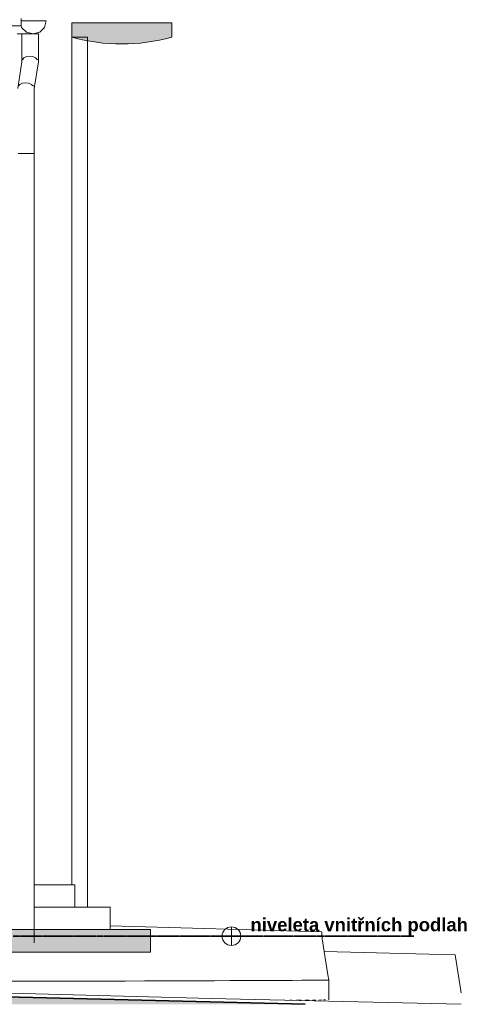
# Model space of a CAD drawing. Header units: millimetres. Extents: x -27785 to 104762, y -947 to 11132.
# Tile 108 of 146: x -112 to 3297, y -426 to 7030. Entities that reach past the tile are written whole.
import ezdxf

# ---------------------------------------------------------------- set-up
doc = ezdxf.new("R2010")
doc.units = ezdxf.units.MM
doc.header["$MEASUREMENT"] = 0
doc.linetypes.add('čárkovaná 3', pattern=[1.5, 1, -0.5])
for name, color, linetype in [('POHLED JIŽNÍ_1_0', 7, 'Continuous'), ('POHLED JIŽNÍ_1_2D prvky - obecné', 7, 'Continuous'), ('POHLED JIŽNÍ_1_Bourané_3D prvky fasada stavajici', 7, 'Continuous'), ('POHLED JIŽNÍ_1_Bourané_Konstrukce - krov', 7, 'Continuous'), ('POHLED JIŽNÍ_1_Bourané_Konstrukce - nenosné', 7, 'Continuous'), ('POHLED JIŽNÍ_1_Bourané_Konstrukce - střechy a skořepiny', 7, 'Continuous'), ('POHLED JIŽNÍ_1_Konstrukce - nosné', 7, 'Continuous'), ('POHLED JIŽNÍ_1_Situace - terén', 7, 'Continuous'), ('POHLED JIŽNÍ_1_TZB - elektroinstalace', 7, 'Continuous'), ('POHLED JIŽNÍ_1_Výplně – Řezové', 7, 'Continuous')]:
    doc.layers.add(name, color=color, linetype=linetype)
doc.styles.add('GENEROVANÝ_STYL_2', font='txt')

msp = doc.modelspace()

# ---------------------------------------------------------------- hatches: boundary and pattern name
at = {"layer": 'POHLED JIŽNÍ_1_Bourané_Konstrukce - střechy a skořepiny', "linetype": 'Continuous', "lineweight": 0, "true_color": 0xcccccc}
msp.add_hatch(color=254, dxfattribs=at).paths.add_polyline_path([(876.6, -30), (876.6, 140), (-322.5, 140), (-322.5, -30)])
at = {"layer": 'POHLED JIŽNÍ_1_Situace - terén', "linetype": 'Continuous', "lineweight": 0, "true_color": 0xc3c3c3}
msp.add_hatch(color=9, dxfattribs=at).paths.add_polyline_path([(281.3, 6898.4, 0.137908), (1037.4, 6898.4), (1037.4, 7006.7), (281.3, 7006.7)])
at = {"layer": 'POHLED JIŽNÍ_1_Výplně – Řezové', "linetype": 'Continuous', "lineweight": 13}
msp.add_hatch(color=253, dxfattribs=at).paths.add_polyline_path([(-27785, -425.7), (2046.4, -425.7), (-115.4, -370.9), (-27785, 284)])

# ---------------------------------------------------------------- linework, layer by layer
at = {"layer": 'POHLED JIŽNÍ_1_2D prvky - obecné', "color": 7, "linetype": 'Continuous', "lineweight": 13}
for p, q in [((1489.6, 160.5), (1489.6, 19.5)), ((1560.1, 90), (1419.1, 90))]:
    msp.add_line(p, q, dxfattribs=at)
msp.add_circle((1489.6, 90), 70.5, dxfattribs=at)
at = {"layer": 'POHLED JIŽNÍ_1_Bourané_3D prvky fasada stavajici', "color": 7, "linetype": 'Continuous', "lineweight": 13}
for p, q in [((-95.6, 6922.1), (-92.3, 6922.1)), ((-95.6, 6922.1), (-95.6, 6711.1)), ((-92.3, 6922.1), (-80.1, 6922.1)), ((-80.1, 6922.1), (-60.7, 6922.1)), ((-60.7, 6922.1), (-37.1, 6922.1)), ((-37.1, 6922.1), (-17, 6922.1)), ((-11.4, 6922.1), (8.2, 6922.1)), ((8.2, 6922.1), (22.9, 6922.1)), ((22.9, 6922.1), (29.2, 6922.1)), ((29.2, 6922.1), (29.2, 6711.1)), ((-95.6, 6711.1), (-127.4, 6510.5)), ((-92.3, 6727.4), (-80.1, 6741.3)), ((-80.1, 6741.3), (-60.7, 6750.5)), ((-60.7, 6750.5), (-37.1, 6753.8)), ((-37.1, 6753.8), (-12.9, 6750.5)), ((-12.9, 6750.5), (8.2, 6741.3)), ((29.2, 6711.1), (-2.6, 6510.5)), ((8.2, 6741.3), (22.9, 6727.4)), ((-124.1, 6526.8), (-111.9, 6540.6)), ((-111.9, 6540.6), (-92.5, 6549.9)), ((-92.5, 6549.9), (-68.9, 6553.1)), ((-68.9, 6553.1), (-44.7, 6549.9)), ((-44.7, 6549.9), (-23.6, 6540.6)), ((-23.6, 6540.6), (-8.9, 6526.8)), ((-2.6, 6510.5), (-2.6, 6017)), ((-124.1, 6017), (-111.9, 6017)), ((-111.9, 6017), (-92.5, 6017)), ((-92.5, 6017), (-68.9, 6017)), ((-68.9, 6017), (-44.7, 6017)), ((-44.7, 6017), (-23.6, 6017)), ((-23.6, 6017), (-8.9, 6017)), ((-8.9, 6017), (-2.6, 6017)), ((-2.6, 6017), (-2.6, 38.7))]:
    msp.add_line(p, q, dxfattribs=at)
at = {"layer": 'POHLED JIŽNÍ_1_Bourané_Konstrukce - krov', "color": 7, "linetype": 'Continuous', "lineweight": 13}
for p, q in [((-11.4, 7022.1), (-101.5, 7022.1)), ((88.6, 7022.1), (-11.4, 7022.1)), ((75.2, 6972.2), (88.6, 7022.1)), ((-101.7, 6986.2), (-98, 6972.2)), ((-98, 6972.2), (-61.4, 6935.5)), ((-61.4, 6935.5), (-11.4, 6922.1)), ((-11.4, 6922.1), (38.6, 6935.5)), ((38.6, 6935.5), (75.2, 6972.2)), ((-95.6, 6922.1), (-132.6, 6922.1)), ((-11.4, 6922.1), (-17, 6922.1))]:
    msp.add_line(p, q, dxfattribs=at)
at = {"layer": 'POHLED JIŽNÍ_1_Bourané_Konstrukce - nenosné', "color": 7, "linetype": 'Continuous', "lineweight": 13}
for p, q in [((-2.6, 480), (304.8, 480)), ((304.8, 310), (304.8, 480)), ((-2.6, 310), (572.3, 310)), ((572.3, 140), (572.3, 310)), ((-2.6, 140), (876.6, 140)), ((876.6, -30), (876.6, 140)), ((872.8, -30), (876.6, -30))]:
    msp.add_line(p, q, dxfattribs=at)
at = {"layer": 'POHLED JIŽNÍ_1_Bourané_Konstrukce - střechy a skořepiny', "color": 7, "linetype": 'Continuous', "lineweight": 13}
for p, q in [((-101.8, 6983.2), (-101.4, 7038.4)), ((-4414.2, 6988.7), (-101.8, 6983.2))]:
    msp.add_line(p, q, dxfattribs=at)
at = {"layer": 'POHLED JIŽNÍ_1_Bourané_Konstrukce - střechy a skořepiny', "color": 7, "linetype": 'Continuous', "lineweight": 13, "flags": 128}
msp.add_lwpolyline([(876.6, -30), (-322.5, -30), (-322.5, 140), (876.6, 140)], close=True, dxfattribs=at)
at = {"layer": 'POHLED JIŽNÍ_1_Konstrukce - nosné', "color": 7, "linetype": 'čárkovaná 3', "lineweight": 35}
msp.add_line((-162.2, 90), (2869.3, 90), dxfattribs=at)
at = {"layer": 'POHLED JIŽNÍ_1_Situace - terén', "color": 7, "linetype": 'Continuous', "lineweight": 13}
for p, q in [((2172.9, 124.2), (572.3, 169.3)), ((2175, 71.1), (2172.9, 124.2)), ((2217.6, -202.2), (2175, 71.1)), ((3183, -50.4), (2190.2, -26.2)), ((3183, -50.4), (3228, -338.5)), ((2225.4, -242), (2217.6, -202.2)), ((-238, -251.7), (-79.7, -251.3)), ((-79.7, -251.3), (77.8, -250.9)), ((77.8, -250.9), (234, -250.5)), ((234, -250.5), (388.2, -250.1)), ((388.2, -250.1), (539.9, -249.7)), ((539.9, -249.7), (688.3, -249.3)), ((688.3, -249.3), (832.9, -248.9)), ((832.9, -248.9), (973.1, -248.4)), ((973.1, -248.4), (1108.4, -248)), ((1108.4, -248), (1238.2, -247.5)), ((1238.2, -247.5), (1361.9, -247)), ((1361.9, -247), (1479.2, -246.6)), ((1479.2, -246.6), (1589.4, -246.1)), ((1589.4, -246.1), (1692.3, -245.7)), ((1692.3, -245.7), (1787.2, -245.2)), ((1787.2, -245.2), (1874, -244.8)), ((1874, -244.8), (1952.2, -244.3)), ((1952.2, -244.3), (2021.5, -243.9)), ((2021.5, -243.9), (2081.6, -243.5)), ((2081.6, -243.5), (2132.3, -243.1)), ((2132.3, -243.1), (2173.3, -242.7)), ((2173.3, -242.7), (2204.6, -242.3)), ((2204.6, -242.3), (2225.4, -242)), ((2225.4, -242), (2225.4, -392)), ((1336.4, -380.7), (-180.1, -342.3)), ((3228, -425.4), (1336.4, -380.7)), ((1940.6, -394.7), (1932.1, -394.8)), ((1946.1, -394.7), (1940.6, -394.7)), ((2011.3, -394.2), (1981.4, -394.5)), ((2016.1, -394.2), (2011.3, -394.2)), ((2072.8, -393.8), (2046.8, -394)), ((2076.9, -393.7), (2072.8, -393.8)), ((2125, -393.3), (2103, -393.5)), ((2128.3, -393.3), (2125, -393.3)), ((2167.6, -392.9), (2149.6, -393.1)), ((2170.1, -392.8), (2167.6, -392.9)), ((2200.4, -392.5), (2186.5, -392.6)), ((2201.7, -392.4), (2200.4, -392.5))]:
    msp.add_line(p, q, dxfattribs=at)
at = {"layer": 'POHLED JIŽNÍ_1_Situace - terén', "color": 7, "linetype": 'Continuous', "lineweight": 13, "flags": 128}
msp.add_lwpolyline([(281.3, 6898.4, 0.137908), (1037.4, 6898.4), (1037.4, 7006.7), (281.3, 7006.7)], format="xyb", close=True, dxfattribs=at)
at = {"layer": 'POHLED JIŽNÍ_1_Situace - terén', "color": 7, "linetype": 'Continuous', "lineweight": 35, "flags": 128}
msp.add_lwpolyline([(-27785, 284), (-115.4, -370.9), (2046.4, -425.7)], dxfattribs=at)
at = {"layer": 'POHLED JIŽNÍ_1_TZB - elektroinstalace', "color": 7, "linetype": 'Continuous', "lineweight": 13}
for p, q in [((281.3, 6898.4), (284.3, 6898.4)), ((281.3, 480), (281.3, 6898.4)), ((284.3, 6898.4), (292.8, 6898.4)), ((292.8, 6898.4), (306.1, 6898.4)), ((306.1, 6898.4), (322.9, 6898.4)), ((322.9, 6898.4), (341.4, 6898.4)), ((341.4, 6898.4), (360, 6898.4)), ((360, 6898.4), (376.7, 6898.4)), ((376.7, 6898.4), (389.9, 6898.4)), ((389.9, 6898.4), (398.4, 6898.4)), ((398.4, 6898.4), (401.3, 6898.4)), ((401.3, 310), (401.3, 6898.4))]:
    msp.add_line(p, q, dxfattribs=at)

# ---------------------------------------------------------------- texts
at = {"layer": 'POHLED JIŽNÍ_1_0', "color": 7, "linetype": 'Continuous', "lineweight": 20, "insert": (1633.5, 97.2), "char_height": 100, "attachment_point": 7, "style": 'GENEROVANÝ_STYL_2'}
msp.add_mtext('\\A1;{\\pql;\\fArial|b1|i0|c238|p38;niveleta\\fArial|b1|i0|c238|p38; vnitřních podlah}', dxfattribs=at)

doc.saveas('drawing.dxf')
